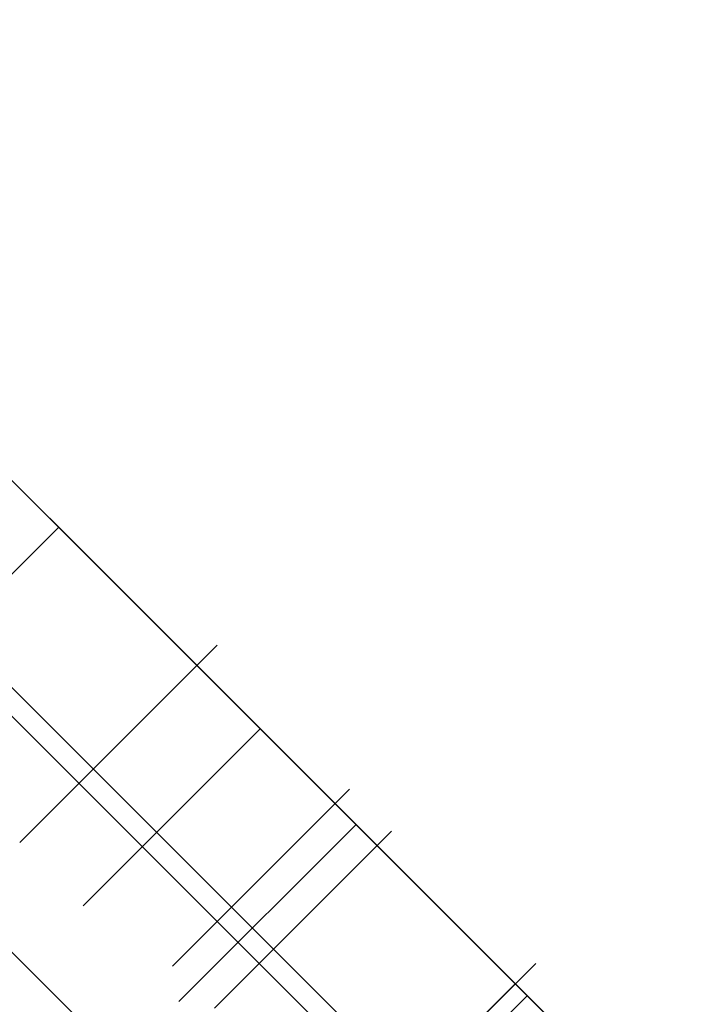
# Model space of a CAD drawing. Header units: millimetres. Extents: x -1030 to 192, y -442 to 180.
# Tile 38 of 256: x -977.37 to -973.25, y -386.28 to -380.37. Entities that reach past the tile are written whole.
import ezdxf

# ---------------------------------------------------------------- set-up
doc = ezdxf.new("R2010")
doc.units = ezdxf.units.MM
doc.header["$MEASUREMENT"] = 0
doc.layers.add('OVIDIO 120x60x72h', color=7, linetype='Continuous')

msp = doc.modelspace()

# ---------------------------------------------------------------- linework, layer by layer
at = {"layer": 'OVIDIO 120x60x72h', "extrusion": (0.108979, 0.202852, 0.973126)}
for points in [[(700.1307, 998.2628), (700.1307, 837.607)], [(700.1307, 837.607), (700.1307, 998.2628)], [(699.8353, 998.2628), (699.8353, 837.607)], [(699.5398, 837.607), (699.5398, 998.2628)], [(699.5398, 998.2628), (699.5398, 837.607)]]:
    msp.add_lwpolyline(points, dxfattribs=at)
at = {"layer": 'OVIDIO 120x60x72h', "extrusion": (0.021464, 0.046296, 0.998697)}
msp.add_lwpolyline([(740.5377, 718.1058), (740.5377, 818.6188)], dxfattribs=at)
at = {"layer": 'OVIDIO 120x60x72h', "extrusion": (0.235702, 0.235702, 0.942809)}
for points in [[(402.222, 1168.6844), (402.222, 1063.2765)], [(417.7515, 1208.228), (417.7515, 1099.1502)], [(416.8028, 1099.1502), (416.8028, 1208.228)], [(414.9054, 1208.228), (414.9054, 1099.1502)], [(413.9567, 1099.1502), (413.9567, 1208.228)]]:
    msp.add_lwpolyline(points, dxfattribs=at)
at = {"layer": 'OVIDIO 120x60x72h', "extrusion": (0.202852, 0.108979, 0.973126)}
for points in [[(96.8647, 1070.9108), (96.8647, 1231.5666)], [(96.8647, 1231.5666), (96.8647, 1070.9108)], [(96.5692, 1231.5666), (96.5692, 1070.9108)], [(96.2738, 1231.5666), (96.2738, 1070.9108)], [(96.2738, 1070.9108), (96.2738, 1231.5666)]]:
    msp.add_lwpolyline(points, dxfattribs=at)
at = {"layer": 'OVIDIO 120x60x72h', "extrusion": (0.046296, 0.021464, 0.998697)}
for points in [[(41.8689, 1002.9517), (41.8689, 1104.2561)], [(40.3827, 1003.9199), (40.3827, 1104.4311)]]:
    msp.add_lwpolyline(points, dxfattribs=at)
at = {"layer": 'OVIDIO 120x60x72h', "extrusion": (0.881274, -0.265352, 0.39108)}
msp.add_lwpolyline([(-636.7632, 955.3032), (-681.0761, 1012.8583)], dxfattribs=at)
at = {"layer": 'OVIDIO 120x60x72h', "extrusion": (0.015219, -0.015219, 0.999768)}
msp.add_lwpolyline([(-991.1627, -369.4655), (-981.7851, -378.8408)], dxfattribs=at)
at = {"layer": 'OVIDIO 120x60x72h', "extrusion": (0.000231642, 0.999884, 0.015217)}
msp.add_lwpolyline([(983.6795, 41.3113), (976.2222, 531.1432)], dxfattribs=at)
at = {"layer": 'OVIDIO 120x60x72h', "extrusion": (0.324768, -0.324768, 0.888285)}
for points in [[(-962.0584, 691.0122), (-962.0584, 698.0986)], [(-962.0584, 698.0986), (-962.0584, 691.0122)], [(-962.8084, 691.0122), (-962.8084, 698.0986)], [(-963.5584, 691.0122), (-963.5584, 698.0986)], [(-963.5584, 698.0986), (-963.5584, 691.0122)]]:
    msp.add_lwpolyline(points, dxfattribs=at)
at = {"layer": 'OVIDIO 120x60x72h'}
for points in [[(-968.6037, -391.9523), (-980.0589, -380.4972)], [(-969.3109, -391.2452), (-979.3518, -381.2043)], [(-979.3518, -381.2043), (-969.3109, -391.2452)], [(-970.018, -393.3666), (-981.4731, -381.9114)], [(-970.018, -391.9523), (-980.0589, -381.9114)], [(-970.7251, -392.6595), (-980.766, -382.6185)], [(-980.766, -382.6185), (-970.7251, -392.6595)], [(-977.8125, -382.7436), (-974.3313, -386.2248), (-970.8501, -389.706)], [(-970.8501, -389.706), (-977.8125, -382.7436)], [(-977.1396, -383.4165), (-978.2003, -384.4771)], [(-978.2003, -384.4771), (-977.1396, -383.4165)], [(-972.2643, -391.1202), (-979.2267, -384.1578)], [(-979.2267, -384.1578), (-972.2643, -391.1202)], [(-977.525, -384.2737), (-972.3803, -389.4185)], [(-977.3719, -385.3055), (-976.3112, -384.2449)], [(-977.3719, -385.3055), (-976.3112, -384.2449)], [(-976.3112, -384.2449), (-977.3719, -385.3055)], [(-975.9314, -384.6247), (-976.992, -385.6854)], [(-976.992, -385.6854), (-975.9314, -384.6247)], [(-976.4173, -386.2601), (-975.3566, -385.1995)], [(-975.4627, -387.2147), (-974.402, -386.1541)], [(-974.402, -386.1541), (-975.4627, -387.2147)], [(-975.4627, -387.2147), (-974.402, -386.1541)], [(-975.7455, -387.639), (-974.3313, -386.2248)]]:
    msp.add_lwpolyline(points, dxfattribs=at)
at = {"layer": 'OVIDIO 120x60x72h', "extrusion": (0.866025, 0.288675, -0.408248)}
for points in [[(-52.0974, -372.1136), (-54.7421, -368.8745)], [(-54.7421, -368.8745), (-52.0974, -372.1136)]]:
    msp.add_lwpolyline(points, dxfattribs=at)
at = {"layer": 'OVIDIO 120x60x72h', "extrusion": (0.707107, 0.707107, 0)}
for points in [[(419.8257, 64.7067), (419.7587, 64.7753), (419.6931, 64.8459), (419.6289, 64.9182), (419.5663, 64.9925), (419.5053, 65.0684), (419.4459, 65.1461), (419.3883, 65.2255), (419.3325, 65.3065), (419.2786, 65.3891), (419.2266, 65.4731), (419.1766, 65.5585), (419.1287, 65.6453), (419.0829, 65.7334), (419.0392, 65.8227), (418.9978, 65.913), (418.9586, 66.0044), (418.9217, 66.0968), (418.8871, 66.19), (418.8548, 66.2839), (418.825, 66.3786), (418.7975, 66.4739), (418.7724, 66.5696), (418.7497, 66.6658), (418.7295, 66.7623), (418.7117, 66.859), (418.6963, 66.9559), (418.6833, 67.0528), (418.6727, 67.1497), (418.6645, 67.2465), (418.6587, 67.343), (418.6553, 67.4393), (418.6541, 67.5352)], [(418.6541, 67.5352), (418.6553, 67.4393), (418.6587, 67.343), (418.6645, 67.2465), (418.6727, 67.1497), (418.6833, 67.0528), (418.6963, 66.9559), (418.7117, 66.859), (418.7295, 66.7623), (418.7497, 66.6658), (418.7724, 66.5696), (418.7975, 66.4739), (418.825, 66.3786), (418.8548, 66.2839), (418.8871, 66.19), (418.9217, 66.0968), (418.9586, 66.0044), (418.9978, 65.913), (419.0392, 65.8227), (419.0829, 65.7334), (419.1287, 65.6453), (419.1766, 65.5585), (419.2266, 65.4731), (419.2786, 65.3891), (419.3325, 65.3065), (419.3883, 65.2255), (419.4459, 65.1461), (419.5053, 65.0684), (419.5663, 64.9925), (419.6289, 64.9182), (419.6931, 64.8459), (419.7587, 64.7753), (419.8257, 64.7067)], [(418.6541, 67.5352), (418.6553, 67.4393), (418.6587, 67.343), (418.6645, 67.2465), (418.6727, 67.1497), (418.6833, 67.0528), (418.6963, 66.9559), (418.7117, 66.859), (418.7295, 66.7623), (418.7497, 66.6658), (418.7724, 66.5696), (418.7975, 66.4739), (418.825, 66.3786), (418.8548, 66.2839), (418.8871, 66.19), (418.9217, 66.0968), (418.9586, 66.0044), (418.9978, 65.913), (419.0392, 65.8227), (419.0829, 65.7334), (419.1287, 65.6453), (419.1766, 65.5585), (419.2266, 65.4731), (419.2786, 65.3891), (419.3325, 65.3065), (419.3883, 65.2255), (419.4459, 65.1461), (419.5053, 65.0684), (419.5663, 64.9925), (419.6289, 64.9182), (419.6931, 64.8459), (419.7587, 64.7753), (419.8257, 64.7067)], [(418.6541, 667.3317), (418.653, 667.4276), (418.6495, 667.5239), (418.6436, 667.6205), (418.6354, 667.7172), (418.6249, 667.8141), (418.6119, 667.911), (418.5965, 668.0079), (418.5786, 668.1047), (418.5584, 668.2012), (418.5357, 668.2973), (418.5106, 668.3931), (418.4831, 668.4884), (418.4532, 668.583), (418.4209, 668.677), (418.3863, 668.7702), (418.3494, 668.8626), (418.3102, 668.954), (418.2687, 669.0443), (418.2251, 669.1336), (418.1792, 669.2217), (418.1313, 669.3085), (418.0813, 669.3939), (418.0293, 669.4779), (417.9754, 669.5605), (417.9196, 669.6415), (417.8619, 669.7209), (417.8026, 669.7986), (417.7415, 669.8745), (417.6789, 669.9488), (417.6147, 670.0211), (417.5491, 670.0917), (417.482, 670.1603)], [(417.482, 670.1603), (417.5491, 670.0917), (417.6147, 670.0211), (417.6789, 669.9488), (417.7415, 669.8745), (417.8026, 669.7986), (417.8619, 669.7209), (417.9196, 669.6415), (417.9754, 669.5605), (418.0293, 669.4779), (418.0813, 669.3939), (418.1313, 669.3085), (418.1792, 669.2217), (418.2251, 669.1336), (418.2687, 669.0443), (418.3102, 668.954), (418.3494, 668.8626), (418.3863, 668.7702), (418.4209, 668.677), (418.4532, 668.583), (418.4831, 668.4884), (418.5106, 668.3931), (418.5357, 668.2973), (418.5584, 668.2012), (418.5786, 668.1047), (418.5965, 668.0079), (418.6119, 667.911), (418.6249, 667.8141), (418.6354, 667.7172), (418.6436, 667.6205), (418.6495, 667.5239), (418.653, 667.4276), (418.6541, 667.3317)], [(418.6541, 67.5352), (418.6553, 67.4393), (418.6587, 67.343), (418.6645, 67.2465), (418.6727, 67.1497), (418.6833, 67.0528), (418.6963, 66.9559), (418.7117, 66.859), (418.7295, 66.7623), (418.7497, 66.6658), (418.7724, 66.5696), (418.7975, 66.4739), (418.825, 66.3786), (418.8548, 66.2839), (418.8871, 66.19), (418.9217, 66.0968), (418.9586, 66.0044), (418.9978, 65.913), (419.0392, 65.8227), (419.0829, 65.7334), (419.1287, 65.6453), (419.1766, 65.5585), (419.2266, 65.4731), (419.2786, 65.3891), (419.3325, 65.3065), (419.3883, 65.2255), (419.4459, 65.1461), (419.5053, 65.0684), (419.5663, 64.9925), (419.6289, 64.9182), (419.6931, 64.8459), (419.7587, 64.7753), (419.8257, 64.7067)], [(415.9541, 692.3116), (415.9562, 692.4422), (415.9627, 692.5737), (415.9736, 692.706), (415.989, 692.8389), (416.009, 692.9722), (416.0337, 693.1055), (416.063, 693.2387), (416.0971, 693.3716), (416.1359, 693.5038), (416.1794, 693.6352), (416.2277, 693.7655), (416.2806, 693.8944), (416.3088, 693.9582), (416.3381, 694.0217), (416.3685, 694.0846), (416.4001, 694.1471), (416.4328, 694.209), (416.4666, 694.2704), (416.5014, 694.3312), (416.5373, 694.3914), (416.5743, 694.451), (416.6123, 694.5099), (416.6513, 694.5681), (416.6914, 694.6256), (416.7323, 694.6823), (416.7743, 694.7383), (416.8172, 694.7935), (416.861, 694.8478), (416.9512, 694.954), (417.0447, 695.0567), (417.1414, 695.1557), (417.2411, 695.2509), (417.3434, 695.3422), (417.4483, 695.4295), (417.5554, 695.5126), (417.6646, 695.5916), (417.7756, 695.6663), (417.8881, 695.7368), (418.002, 695.8029), (418.1169, 695.8648)], [(418.1169, 695.8648), (418.002, 695.8029), (417.8881, 695.7368), (417.7756, 695.6663), (417.6646, 695.5916), (417.5554, 695.5126), (417.4483, 695.4295), (417.3434, 695.3422), (417.2411, 695.2509), (417.1414, 695.1557), (417.0447, 695.0567), (416.9512, 694.954), (416.861, 694.8478), (416.8172, 694.7935), (416.7743, 694.7383), (416.7323, 694.6823), (416.6914, 694.6256), (416.6513, 694.5681), (416.6123, 694.5099), (416.5743, 694.451), (416.5373, 694.3914), (416.5014, 694.3312), (416.4666, 694.2704), (416.4328, 694.209), (416.4001, 694.1471), (416.3685, 694.0846), (416.3381, 694.0217), (416.3088, 693.9582), (416.2806, 693.8944), (416.2277, 693.7655), (416.1794, 693.6352), (416.1359, 693.5038), (416.0971, 693.3716), (416.063, 693.2387), (416.0337, 693.1055), (416.009, 692.9722), (415.989, 692.8389), (415.9736, 692.706), (415.9627, 692.5737), (415.9562, 692.4422), (415.9541, 692.3116)], [(417.482, 670.1603), (417.549, 670.0917), (417.6147, 670.0212), (417.6788, 669.9488), (417.7415, 669.8746), (417.8025, 669.7986), (417.8619, 669.7209), (417.9195, 669.6415), (417.9753, 669.5606), (418.0293, 669.478), (418.0813, 669.394), (418.1313, 669.3086), (418.1792, 669.2218), (418.225, 669.1337), (418.2687, 669.0445), (418.3101, 668.9541), (418.3494, 668.8627), (418.3863, 668.7704), (418.4209, 668.6772), (418.4532, 668.5832), (418.4831, 668.4886), (418.5106, 668.3933), (418.5357, 668.2976), (418.5583, 668.2014), (418.5786, 668.1049), (418.5964, 668.0082), (418.6118, 667.9113), (418.6248, 667.8144), (418.6354, 667.7175), (418.6436, 667.6207), (418.6495, 667.5242), (418.6529, 667.4279), (418.6541, 667.332)], [(415.9541, 692.3116), (415.9562, 692.4422), (415.9627, 692.5737), (415.9736, 692.706), (415.989, 692.8389), (416.009, 692.9722), (416.0337, 693.1055), (416.063, 693.2387), (416.0971, 693.3716), (416.1359, 693.5038), (416.1794, 693.6352), (416.2277, 693.7655), (416.2806, 693.8944), (416.3088, 693.9582), (416.3381, 694.0217), (416.3685, 694.0846), (416.4001, 694.1471), (416.4328, 694.209), (416.4666, 694.2704), (416.5014, 694.3312), (416.5373, 694.3914), (416.5743, 694.451), (416.6123, 694.5099), (416.6513, 694.5681), (416.6914, 694.6256), (416.7323, 694.6823), (416.7743, 694.7383), (416.8172, 694.7935), (416.861, 694.8478), (416.9512, 694.954), (417.0447, 695.0567), (417.1414, 695.1557), (417.2411, 695.2509), (417.3434, 695.3422), (417.4483, 695.4295), (417.5554, 695.5126), (417.6646, 695.5916), (417.7756, 695.6663), (417.8881, 695.7368), (418.002, 695.8029), (418.1169, 695.8648)], [(417.4823, 670.16), (417.5493, 670.0914), (417.6149, 670.0208), (417.6791, 669.9485), (417.7418, 669.8742), (417.8028, 669.7983), (417.8622, 669.7205), (417.9198, 669.6412), (417.9756, 669.5602), (418.0295, 669.4776), (418.0815, 669.3936), (418.1315, 669.3081), (418.1794, 669.2213), (418.2252, 669.1333), (418.2689, 669.044), (418.3103, 668.9536), (418.3495, 668.8622), (418.3865, 668.7699), (418.4211, 668.6766), (418.4533, 668.5827), (418.4832, 668.488), (418.5107, 668.3927), (418.5358, 668.297), (418.5585, 668.2008), (418.5787, 668.1043), (418.5965, 668.0075), (418.6119, 667.9107), (418.6249, 667.8137), (418.6355, 667.7168), (418.6437, 667.6201), (418.6495, 667.5235), (418.653, 667.4272), (418.6541, 667.3313)], [(418.6541, 667.3313), (418.653, 667.4272), (418.6495, 667.5235), (418.6437, 667.6201), (418.6355, 667.7168), (418.6249, 667.8137), (418.6119, 667.9107), (418.5965, 668.0075), (418.5787, 668.1043), (418.5585, 668.2008), (418.5358, 668.297), (418.5107, 668.3927), (418.4832, 668.488), (418.4533, 668.5827), (418.4211, 668.6766), (418.3865, 668.7699), (418.3495, 668.8622), (418.3103, 668.9536), (418.2689, 669.044), (418.2252, 669.1333), (418.1794, 669.2213), (418.1315, 669.3081), (418.0815, 669.3936), (418.0295, 669.4776), (417.9756, 669.5602), (417.9198, 669.6412), (417.8622, 669.7205), (417.8028, 669.7983), (417.7418, 669.8742), (417.6791, 669.9485), (417.6149, 670.0208), (417.5493, 670.0914), (417.4823, 670.16)], [(417.1259, 670.5163), (417.0589, 670.5849), (416.9933, 670.6554), (416.9291, 670.7278), (416.8665, 670.802), (416.8054, 670.878), (416.7461, 670.9557), (416.6884, 671.0351), (416.6326, 671.1161), (416.5787, 671.1987), (416.5267, 671.2827), (416.4767, 671.3682), (416.4288, 671.455), (416.383, 671.543), (416.3393, 671.6323), (416.2979, 671.7227), (416.2587, 671.8141), (416.2218, 671.9064), (416.1872, 671.9996), (416.1549, 672.0936), (416.125, 672.1883), (416.0975, 672.2835), (416.0724, 672.3793), (416.0498, 672.4755), (416.0295, 672.572), (416.0117, 672.6687), (415.9963, 672.7656), (415.9833, 672.8625), (415.9727, 672.9594), (415.9646, 673.0562), (415.9587, 673.1528), (415.9553, 673.249), (415.9541, 673.3449)], [(415.9541, 673.3449), (415.9553, 673.249), (415.9587, 673.1528), (415.9646, 673.0562), (415.9727, 672.9594), (415.9833, 672.8625), (415.9963, 672.7656), (416.0117, 672.6687), (416.0295, 672.572), (416.0498, 672.4755), (416.0724, 672.3793), (416.0975, 672.2835), (416.125, 672.1883), (416.1549, 672.0936), (416.1872, 671.9996), (416.2218, 671.9064), (416.2587, 671.8141), (416.2979, 671.7227), (416.3393, 671.6323), (416.383, 671.543), (416.4288, 671.455), (416.4767, 671.3682), (416.5267, 671.2827), (416.5787, 671.1987), (416.6326, 671.1161), (416.6884, 671.0351), (416.7461, 670.9557), (416.8054, 670.878), (416.8665, 670.802), (416.9291, 670.7278), (416.9933, 670.6554), (417.0589, 670.5849), (417.1259, 670.5163)], [(418.1169, 695.8648), (418.002, 695.8029), (417.8881, 695.7368), (417.7756, 695.6663), (417.6646, 695.5916), (417.5554, 695.5126), (417.4483, 695.4295), (417.3434, 695.3422), (417.2411, 695.2509), (417.1414, 695.1557), (417.0447, 695.0567), (416.9512, 694.954), (416.861, 694.8478), (416.8172, 694.7935), (416.7743, 694.7383), (416.7323, 694.6823), (416.6914, 694.6256), (416.6513, 694.5681), (416.6123, 694.5099), (416.5743, 694.451), (416.5373, 694.3914), (416.5014, 694.3312), (416.4666, 694.2704), (416.4328, 694.209), (416.4001, 694.1471), (416.3685, 694.0846), (416.3381, 694.0217), (416.3088, 693.9582), (416.2806, 693.8944), (416.2277, 693.7655), (416.1794, 693.6352), (416.1359, 693.5038), (416.0971, 693.3716), (416.063, 693.2387), (416.0337, 693.1055), (416.009, 692.9722), (415.989, 692.8389), (415.9736, 692.706), (415.9627, 692.5737), (415.9562, 692.4422), (415.9541, 692.3116)], [(415.9541, 692.3116), (415.9562, 692.4422), (415.9627, 692.5737), (415.9736, 692.706), (415.989, 692.8389), (416.009, 692.9722), (416.0337, 693.1055), (416.063, 693.2387), (416.0971, 693.3716), (416.1359, 693.5038), (416.1794, 693.6352), (416.2277, 693.7655), (416.2806, 693.8944), (416.3088, 693.9582), (416.3381, 694.0217), (416.3685, 694.0846), (416.4001, 694.1471), (416.4328, 694.209), (416.4666, 694.2704), (416.5014, 694.3312), (416.5373, 694.3914), (416.5743, 694.451), (416.6123, 694.5099), (416.6513, 694.5681), (416.6914, 694.6256), (416.7323, 694.6823), (416.7743, 694.7383), (416.8172, 694.7935), (416.861, 694.8478), (416.9512, 694.954), (417.0447, 695.0567), (417.1414, 695.1557), (417.2411, 695.2509), (417.3434, 695.3422), (417.4483, 695.4295), (417.5554, 695.5126), (417.6646, 695.5916), (417.7756, 695.6663), (417.8881, 695.7368), (418.002, 695.8029), (418.1169, 695.8648)], [(415.9541, 673.3446), (415.9553, 673.2487), (415.9587, 673.1525), (415.9646, 673.0559), (415.9728, 672.9592), (415.9833, 672.8623), (415.9963, 672.7654), (416.0117, 672.6685), (416.0295, 672.5718), (416.0498, 672.4753), (416.0725, 672.3792), (416.0975, 672.2834), (416.125, 672.1882), (416.1549, 672.0935), (416.1872, 671.9996), (416.2217, 671.9064), (416.2587, 671.814), (416.2979, 671.7227), (416.3393, 671.6323), (416.3829, 671.5431), (416.4288, 671.455), (416.4767, 671.3682), (416.5266, 671.2828), (416.5786, 671.1988), (416.6325, 671.1162), (416.6883, 671.0352), (416.7459, 670.9559), (416.8053, 670.8782), (416.8663, 670.8022), (416.9289, 670.728), (416.9931, 670.6556), (417.0587, 670.5851), (417.1257, 670.5165)]]:
    msp.add_lwpolyline(points, dxfattribs=at)
at = {"layer": 'OVIDIO 120x60x72h', "extrusion": (-0.000182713, -0.000182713, 1)}
for points in [[(-976.1893, -384.1229), (-977.2499, -385.1836)], [(-977.2499, -385.1836), (-976.1893, -384.1229)]]:
    msp.add_lwpolyline(points, dxfattribs=at)
at = {"layer": 'OVIDIO 120x60x72h', "extrusion": (0, 1, 0)}
for points in [[(976.3112, 67.5352), (976.3112, 667.3317)], [(976.3112, 667.3317), (976.3112, 67.5352)], [(977.3719, 667.3313), (977.3719, 67.5352)], [(977.3719, 67.5352), (977.3719, 667.3313)]]:
    msp.add_lwpolyline(points, dxfattribs=at)
at = {"layer": 'OVIDIO 120x60x72h', "extrusion": (1, 0, 0)}
for points in [[(-384.7752, 67.5352), (-384.7752, 667.3315)], [(-386.1541, 673.3449), (-386.1541, 692.3116)], [(-386.1541, 692.3116), (-386.1541, 673.3449)], [(-386.2248, 35.5783), (-386.2248, 62.8783)]]:
    msp.add_lwpolyline(points, dxfattribs=at)
at = {"layer": 'OVIDIO 120x60x72h', "extrusion": (-0.000129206, -0.000129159, 1)}
for points in [[(-976.4567, -386.0475), (-975.3958, -384.9871)], [(-975.3958, -384.9871), (-976.4567, -386.0475)], [(-975.144, -385.2389), (-976.2048, -386.2993)], [(-976.2048, -386.2993), (-975.144, -385.2389)]]:
    msp.add_lwpolyline(points, dxfattribs=at)
at = {"layer": 'OVIDIO 120x60x72h', "extrusion": (0.865975, 0.288793, -0.408272)}
for points in [[(-56.6921, 184.2191), (-57.0107, 184.6091)], [(-57.0107, 184.6091), (-56.6921, 184.2191)], [(-57.6811, 184.061), (-57.3625, 183.671)], [(-57.3625, 183.671), (-57.6811, 184.061)]]:
    msp.add_lwpolyline(points, dxfattribs=at)
at = {"layer": 'OVIDIO 120x60x72h', "extrusion": (0.288793, 0.865975, 0.408272)}
msp.add_lwpolyline([(803.8942, 887.1709), (803.5757, 887.5608)], dxfattribs=at)
at = {"layer": 'OVIDIO 120x60x72h', "extrusion": (-0.000182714, -0.000182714, 1)}
for points in [[(-975.3396, -387.0917), (-974.279, -386.031)], [(-974.279, -386.031), (-975.3396, -387.0917)]]:
    msp.add_lwpolyline(points, dxfattribs=at)
at = {"layer": 'OVIDIO 120x60x72h', "extrusion": (0.707107, -0.707107, 0)}
msp.add_lwpolyline([(-962.0584, 62.8783), (-962.0593, 62.9505), (-962.0619, 63.0229), (-962.0663, 63.0956), (-962.0725, 63.1683), (-962.0805, 63.2412), (-962.0903, 63.3141), (-962.1019, 63.3869), (-962.1153, 63.4596), (-962.1305, 63.5321), (-962.1476, 63.6043), (-962.1665, 63.6762), (-962.1872, 63.7477), (-962.2097, 63.8187), (-962.2339, 63.8892), (-962.2599, 63.9592), (-962.2876, 64.0284), (-962.3171, 64.0969), (-962.3482, 64.1646), (-962.381, 64.2315), (-962.4154, 64.2975), (-962.4513, 64.3625), (-962.4888, 64.4265), (-962.5277, 64.4894), (-962.5681, 64.5511), (-962.6099, 64.6117), (-962.6531, 64.6711), (-962.6975, 64.7292), (-962.7432, 64.7861), (-962.79, 64.8415), (-962.838, 64.8956), (-962.8871, 64.9483), (-962.9371, 64.9996), (-962.9884, 65.0497), (-963.0411, 65.0987), (-963.0952, 65.1467), (-963.1507, 65.1936), (-963.2075, 65.2392), (-963.2656, 65.2837), (-963.325, 65.3268), (-963.3856, 65.3686), (-963.4474, 65.409), (-963.5103, 65.448), (-963.5743, 65.4854), (-963.6393, 65.5214), (-963.7052, 65.5558), (-963.7721, 65.5885), (-963.8398, 65.6196), (-963.9083, 65.6491), (-963.9776, 65.6768), (-964.0475, 65.7028), (-964.118, 65.7271), (-964.189, 65.7496), (-964.2606, 65.7703), (-964.3325, 65.7891), (-964.4047, 65.8062), (-964.4772, 65.8215), (-964.5499, 65.8349), (-964.6227, 65.8465), (-964.6955, 65.8563), (-964.7684, 65.8642), (-964.8412, 65.8704), (-964.9138, 65.8748), (-964.9863, 65.8774), (-965.0584, 65.8783)], dxfattribs=at)

doc.saveas('drawing.dxf')
